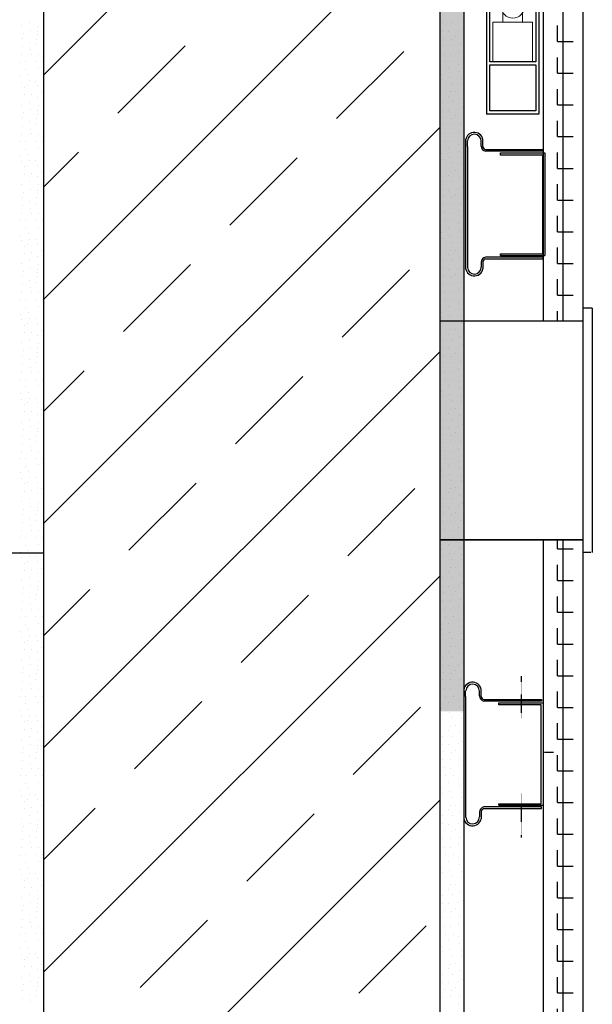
# Model space of a CAD drawing. Header units: millimetres. Extents: x -4577 to 1032787, y -66234 to 201209.
# Tile 117 of 256: x 3107 to 3468, y -8269 to -7648. Entities that reach past the tile are written whole.
import ezdxf

# ---------------------------------------------------------------- set-up
doc = ezdxf.new("R2010")
doc.units = ezdxf.units.MM
doc.linetypes.add('510_5_2OG_ELT_1004$0$11-07-22_DS_2OG$0$AUSGEZOGEN', pattern=[0])
doc.linetypes.add('510_5_2OG_ELT_1004$0$11-07-22_DS_2OG$0$MITTE2_S7', pattern=[0.225, 0.125, -0.05, 0, -0.05])
doc.layers.add('510_5_2OG_ELT_1004$0$11-07-22_DS_2OG$0$Nichttragende_Bauteile', color=8, linetype='510_5_2OG_ELT_1004$0$11-07-22_DS_2OG$0$AUSGEZOGEN')
doc.layers.add('510_5_2OG_ELT_1004$0$11-07-22_DS_2OG$0$Tragende_Bauteile', color=8, linetype='510_5_2OG_ELT_1004$0$11-07-22_DS_2OG$0$AUSGEZOGEN')
pattern_1 = [(0, (1905.797, -66881.692), (20, 20), [10, -10]), (90, (1905.797, -66881.692), (20, 20), [10, -10])]

# ---------------------------------------------------------------- blocks, each defined once
blk = doc.blocks.new('510_5_2OG_ELT_1004$0$11-07-22_DS_2OG$0$MUSTER_0')
at = {"layer": '510_5_2OG_ELT_1004$0$11-07-22_DS_2OG$0$Nichttragende_Bauteile', "color": 7, "linetype": '510_5_2OG_ELT_1004$0$11-07-22_DS_2OG$0$AUSGEZOGEN', "lineweight": 18}
for p, q in [((1.2119, 59.23995), (1.2119, 59.23995)), ((1.21725, 59.2418), (1.21725, 59.2418)), ((1.223, 59.2396), (1.223, 59.2396)), ((1.47735, 59.24175), (1.47735, 59.24175)), ((1.48385, 59.24195), (1.48385, 59.24195)), ((1.21325, 59.2351), (1.21325, 59.2351)), ((1.2179, 59.237), (1.2179, 59.237)), ((1.2225, 59.2363), (1.2225, 59.2363)), ((1.2225, 59.2342), (1.2225, 59.2342)), ((1.47775, 59.2366), (1.47775, 59.2366)), ((1.4814, 59.2364), (1.4814, 59.2364)), ((1.4874, 59.23715), (1.4874, 59.23715)), ((1.48995, 59.2384), (1.48995, 59.2384)), ((1.2131, 59.23185), (1.2131, 59.23185)), ((1.21695, 59.22935), (1.21695, 59.22935)), ((1.2213, 59.2279), (1.2213, 59.2279)), ((1.22155, 59.23155), (1.22155, 59.23155)), ((1.4773, 59.2274), (1.4773, 59.2274)), ((1.4784, 59.23225), (1.4784, 59.23225)), ((1.4827, 59.22755), (1.4827, 59.22755)), ((1.48315, 59.23155), (1.48315, 59.23155)), ((1.48585, 59.2332), (1.48585, 59.2332)), ((1.4889, 59.22795), (1.4889, 59.22795)), ((1.21205, 59.22155), (1.21205, 59.22155)), ((1.21255, 59.22665), (1.21255, 59.22665)), ((1.21785, 59.2247), (1.21785, 59.2247)), ((1.21835, 59.22185), (1.21835, 59.22185)), ((1.22295, 59.2217), (1.22295, 59.2217)), ((1.4787, 59.22205), (1.4787, 59.22205)), ((1.4826, 59.22175), (1.4826, 59.22175)), ((1.48755, 59.2236), (1.48755, 59.2236)), ((1.2114, 59.217), (1.2114, 59.217)), ((1.21465, 59.2172), (1.21465, 59.2172)), ((1.22115, 59.2172), (1.22115, 59.2172)), ((1.2255, 59.2172), (1.2255, 59.2172)), ((1.4794, 59.21715), (1.4794, 59.21715)), ((1.48435, 59.21715), (1.48435, 59.21715)), ((1.48785, 59.21535), (1.48785, 59.21535)), ((1.491, 59.2178), (1.491, 59.2178)), ((1.21465, 59.21225), (1.21465, 59.21225)), ((1.2168, 59.20895), (1.2168, 59.20895)), ((1.22275, 59.213), (1.22275, 59.213)), ((1.47685, 59.2094), (1.47685, 59.2094)), ((1.48115, 59.21295), (1.48115, 59.21295)), ((1.48845, 59.21095), (1.48845, 59.21095)), ((1.2116, 59.20795), (1.2116, 59.20795)), ((1.2123, 59.20445), (1.2123, 59.20445)), ((1.2171, 59.2052), (1.2171, 59.2052)), ((1.221, 59.20505), (1.221, 59.20505)), ((1.4776, 59.2059), (1.4776, 59.2059)), ((1.48225, 59.20715), (1.48225, 59.20715)), ((1.4834, 59.20345), (1.4834, 59.20345)), ((1.48965, 59.2031), (1.48965, 59.2031)), ((1.4897, 59.2066), (1.4897, 59.2066)), ((1.2138, 59.19645), (1.2138, 59.19645)), ((1.21405, 59.20105), (1.21405, 59.20105)), ((1.21615, 59.20215), (1.21615, 59.20215)), ((1.2184, 59.1968), (1.2184, 59.1968)), ((1.2222, 59.20215), (1.2222, 59.20215)), ((1.22455, 59.19795), (1.22455, 59.19795)), ((1.48285, 59.19825), (1.48285, 59.19825)), ((1.4858, 59.1985), (1.4858, 59.1985)), ((1.2119, 59.18995), (1.2119, 59.18995)), ((1.21725, 59.1918), (1.21725, 59.1918)), ((1.2223, 59.1947), (1.2223, 59.1947)), ((1.47735, 59.19175), (1.47735, 59.19175)), ((1.48145, 59.19545), (1.48145, 59.19545)), ((1.48385, 59.19195), (1.48385, 59.19195)), ((1.48825, 59.194), (1.48825, 59.194)), ((1.21325, 59.1851), (1.21325, 59.1851)), ((1.2179, 59.187), (1.2179, 59.187)), ((1.2225, 59.1863), (1.2225, 59.1863)), ((1.2225, 59.1842), (1.2225, 59.1842)), ((1.223, 59.1896), (1.223, 59.1896)), ((1.47775, 59.1866), (1.47775, 59.1866)), ((1.4814, 59.1864), (1.4814, 59.1864)), ((1.4874, 59.18715), (1.4874, 59.18715)), ((1.48995, 59.1884), (1.48995, 59.1884)), ((1.2131, 59.18185), (1.2131, 59.18185)), ((1.21695, 59.17935), (1.21695, 59.17935)), ((1.2213, 59.1779), (1.2213, 59.1779)), ((1.22155, 59.18155), (1.22155, 59.18155)), ((1.4773, 59.1774), (1.4773, 59.1774)), ((1.4784, 59.18225), (1.4784, 59.18225)), ((1.4827, 59.17755), (1.4827, 59.17755)), ((1.48315, 59.18155), (1.48315, 59.18155)), ((1.48585, 59.1832), (1.48585, 59.1832)), ((1.4889, 59.17795), (1.4889, 59.17795)), ((1.21205, 59.17155), (1.21205, 59.17155)), ((1.21255, 59.17665), (1.21255, 59.17665)), ((1.21785, 59.1747), (1.21785, 59.1747)), ((1.21835, 59.17185), (1.21835, 59.17185)), ((1.22295, 59.1717), (1.22295, 59.1717)), ((1.4787, 59.17205), (1.4787, 59.17205)), ((1.4826, 59.17175), (1.4826, 59.17175)), ((1.48755, 59.1736), (1.48755, 59.1736)), ((1.2114, 59.167), (1.2114, 59.167)), ((1.21465, 59.1672), (1.21465, 59.1672)), ((1.22115, 59.1672), (1.22115, 59.1672)), ((1.2255, 59.1672), (1.2255, 59.1672)), ((1.4794, 59.16715), (1.4794, 59.16715)), ((1.48435, 59.16715), (1.48435, 59.16715)), ((1.48785, 59.16535), (1.48785, 59.16535)), ((1.491, 59.1678), (1.491, 59.1678)), ((1.21465, 59.16225), (1.21465, 59.16225)), ((1.2168, 59.15895), (1.2168, 59.15895)), ((1.22275, 59.163), (1.22275, 59.163)), ((1.47685, 59.1594), (1.47685, 59.1594)), ((1.48115, 59.16295), (1.48115, 59.16295)), ((1.48845, 59.16095), (1.48845, 59.16095)), ((1.2116, 59.15795), (1.2116, 59.15795)), ((1.2123, 59.15445), (1.2123, 59.15445)), ((1.2171, 59.1552), (1.2171, 59.1552)), ((1.221, 59.15505), (1.221, 59.15505)), ((1.4776, 59.1559), (1.4776, 59.1559)), ((1.48225, 59.15715), (1.48225, 59.15715)), ((1.4834, 59.15345), (1.4834, 59.15345)), ((1.48965, 59.1531), (1.48965, 59.1531)), ((1.4897, 59.1566), (1.4897, 59.1566)), ((1.2138, 59.14645), (1.2138, 59.14645)), ((1.21405, 59.15105), (1.21405, 59.15105)), ((1.21615, 59.15215), (1.21615, 59.15215)), ((1.2184, 59.1468), (1.2184, 59.1468)), ((1.2222, 59.15215), (1.2222, 59.15215)), ((1.22455, 59.14795), (1.22455, 59.14795)), ((1.48285, 59.14825), (1.48285, 59.14825)), ((1.4858, 59.1485), (1.4858, 59.1485)), ((1.21725, 59.1418), (1.21725, 59.1418)), ((1.2223, 59.1447), (1.2223, 59.1447)), ((1.47735, 59.14175), (1.47735, 59.14175)), ((1.48145, 59.14545), (1.48145, 59.14545)), ((1.48385, 59.14195), (1.48385, 59.14195)), ((1.48825, 59.144), (1.48825, 59.144)), ((1.2119, 59.13995), (1.2119, 59.13995)), ((1.21325, 59.1351), (1.21325, 59.1351)), ((1.2179, 59.137), (1.2179, 59.137)), ((1.2225, 59.1363), (1.2225, 59.1363)), ((1.2225, 59.1342), (1.2225, 59.1342)), ((1.223, 59.1396), (1.223, 59.1396)), ((1.47775, 59.1366), (1.47775, 59.1366)), ((1.4814, 59.1364), (1.4814, 59.1364)), ((1.4874, 59.13715), (1.4874, 59.13715)), ((1.48995, 59.1384), (1.48995, 59.1384)), ((1.2131, 59.13185), (1.2131, 59.13185)), ((1.21695, 59.12935), (1.21695, 59.12935)), ((1.2213, 59.1279), (1.2213, 59.1279)), ((1.22155, 59.13155), (1.22155, 59.13155)), ((1.4784, 59.13225), (1.4784, 59.13225)), ((1.48315, 59.13155), (1.48315, 59.13155)), ((1.48585, 59.1332), (1.48585, 59.1332)), ((1.4889, 59.12795), (1.4889, 59.12795)), ((1.21205, 59.12155), (1.21205, 59.12155)), ((1.21255, 59.12665), (1.21255, 59.12665)), ((1.21785, 59.1247), (1.21785, 59.1247)), ((1.21835, 59.12185), (1.21835, 59.12185)), ((1.22295, 59.1217), (1.22295, 59.1217)), ((1.4773, 59.1274), (1.4773, 59.1274)), ((1.4787, 59.12205), (1.4787, 59.12205)), ((1.4826, 59.12175), (1.4826, 59.12175)), ((1.4827, 59.12755), (1.4827, 59.12755)), ((1.48755, 59.1236), (1.48755, 59.1236)), ((1.2114, 59.117), (1.2114, 59.117)), ((1.21465, 59.1172), (1.21465, 59.1172)), ((1.22115, 59.1172), (1.22115, 59.1172)), ((1.2255, 59.1172), (1.2255, 59.1172)), ((1.4794, 59.11715), (1.4794, 59.11715)), ((1.48435, 59.11715), (1.48435, 59.11715)), ((1.48785, 59.11535), (1.48785, 59.11535)), ((1.491, 59.1178), (1.491, 59.1178)), ((1.21465, 59.11225), (1.21465, 59.11225)), ((1.22275, 59.113), (1.22275, 59.113)), ((1.47685, 59.1094), (1.47685, 59.1094)), ((1.48115, 59.11295), (1.48115, 59.11295)), ((1.48845, 59.11095), (1.48845, 59.11095)), ((1.2116, 59.10795), (1.2116, 59.10795)), ((1.2123, 59.10445), (1.2123, 59.10445)), ((1.2168, 59.10895), (1.2168, 59.10895)), ((1.2171, 59.1052), (1.2171, 59.1052)), ((1.221, 59.10505), (1.221, 59.10505)), ((1.4776, 59.1059), (1.4776, 59.1059)), ((1.48225, 59.10715), (1.48225, 59.10715)), ((1.4834, 59.10345), (1.4834, 59.10345)), ((1.48965, 59.1031), (1.48965, 59.1031)), ((1.4897, 59.1066), (1.4897, 59.1066)), ((1.21405, 59.10105), (1.21405, 59.10105)), ((1.21615, 59.10215), (1.21615, 59.10215)), ((1.2184, 59.0968), (1.2184, 59.0968)), ((1.2222, 59.10215), (1.2222, 59.10215)), ((1.22455, 59.09795), (1.22455, 59.09795)), ((1.48285, 59.09825), (1.48285, 59.09825)), ((1.4858, 59.0985), (1.4858, 59.0985)), ((1.2138, 59.09645), (1.2138, 59.09645)), ((1.21725, 59.0918), (1.21725, 59.0918)), ((1.2223, 59.0947), (1.2223, 59.0947)), ((1.47735, 59.09175), (1.47735, 59.09175)), ((1.48145, 59.09545), (1.48145, 59.09545)), ((1.48385, 59.09195), (1.48385, 59.09195)), ((1.48825, 59.094), (1.48825, 59.094)), ((1.2119, 59.08995), (1.2119, 59.08995)), ((1.21325, 59.0851), (1.21325, 59.0851)), ((1.2179, 59.087), (1.2179, 59.087)), ((1.2225, 59.0863), (1.2225, 59.0863)), ((1.2225, 59.0842), (1.2225, 59.0842)), ((1.223, 59.0896), (1.223, 59.0896)), ((1.47775, 59.0866), (1.47775, 59.0866)), ((1.4814, 59.0864), (1.4814, 59.0864)), ((1.4874, 59.08715), (1.4874, 59.08715)), ((1.48995, 59.0884), (1.48995, 59.0884)), ((1.2131, 59.08185), (1.2131, 59.08185)), ((1.21695, 59.07935), (1.21695, 59.07935)), ((1.22155, 59.08155), (1.22155, 59.08155)), ((1.4784, 59.08225), (1.4784, 59.08225)), ((1.48315, 59.08155), (1.48315, 59.08155)), ((1.48585, 59.0832), (1.48585, 59.0832)), ((1.21255, 59.07665), (1.21255, 59.07665)), ((1.21785, 59.0747), (1.21785, 59.0747)), ((1.21835, 59.07185), (1.21835, 59.07185)), ((1.2213, 59.0779), (1.2213, 59.0779)), ((1.4773, 59.0774), (1.4773, 59.0774)), ((1.4787, 59.07205), (1.4787, 59.07205)), ((1.4827, 59.07755), (1.4827, 59.07755)), ((1.48755, 59.0736), (1.48755, 59.0736)), ((1.4889, 59.07795), (1.4889, 59.07795)), ((1.2114, 59.067), (1.2114, 59.067)), ((1.21205, 59.07155), (1.21205, 59.07155)), ((1.21465, 59.0672), (1.21465, 59.0672)), ((1.22115, 59.0672), (1.22115, 59.0672)), ((1.22295, 59.0717), (1.22295, 59.0717)), ((1.2255, 59.0672), (1.2255, 59.0672)), ((1.4794, 59.06715), (1.4794, 59.06715)), ((1.4826, 59.07175), (1.4826, 59.07175)), ((1.48435, 59.06715), (1.48435, 59.06715)), ((1.491, 59.0678), (1.491, 59.0678)), ((1.21465, 59.06225), (1.21465, 59.06225)), ((1.22275, 59.063), (1.22275, 59.063)), ((1.47685, 59.0594), (1.47685, 59.0594)), ((1.48115, 59.06295), (1.48115, 59.06295)), ((1.48785, 59.06535), (1.48785, 59.06535)), ((1.48845, 59.06095), (1.48845, 59.06095)), ((1.2116, 59.05795), (1.2116, 59.05795)), ((1.2123, 59.05445), (1.2123, 59.05445)), ((1.2168, 59.05895), (1.2168, 59.05895)), ((1.2171, 59.0552), (1.2171, 59.0552)), ((1.221, 59.05505), (1.221, 59.05505)), ((1.4776, 59.0559), (1.4776, 59.0559)), ((1.48225, 59.05715), (1.48225, 59.05715)), ((1.4834, 59.05345), (1.4834, 59.05345)), ((1.4897, 59.0566), (1.4897, 59.0566)), ((1.21405, 59.05105), (1.21405, 59.05105)), ((1.21615, 59.05215), (1.21615, 59.05215)), ((1.2222, 59.05215), (1.2222, 59.05215)), ((1.22455, 59.04795), (1.22455, 59.04795)), ((1.48285, 59.04825), (1.48285, 59.04825)), ((1.4858, 59.0485), (1.4858, 59.0485)), ((1.48965, 59.0531), (1.48965, 59.0531)), ((1.2138, 59.04645), (1.2138, 59.04645)), ((1.21725, 59.0418), (1.21725, 59.0418)), ((1.2184, 59.0468), (1.2184, 59.0468)), ((1.2223, 59.0447), (1.2223, 59.0447)), ((1.47735, 59.04175), (1.47735, 59.04175)), ((1.48145, 59.04545), (1.48145, 59.04545)), ((1.48385, 59.04195), (1.48385, 59.04195)), ((1.48825, 59.044), (1.48825, 59.044)), ((1.2119, 59.03995), (1.2119, 59.03995)), ((1.21325, 59.0351), (1.21325, 59.0351)), ((1.2179, 59.037), (1.2179, 59.037)), ((1.2225, 59.0363), (1.2225, 59.0363)), ((1.223, 59.0396), (1.223, 59.0396)), ((1.47775, 59.0366), (1.47775, 59.0366)), ((1.4814, 59.0364), (1.4814, 59.0364)), ((1.4874, 59.03715), (1.4874, 59.03715)), ((1.48995, 59.0384), (1.48995, 59.0384)), ((1.2131, 59.03185), (1.2131, 59.03185)), ((1.21695, 59.02935), (1.21695, 59.02935)), ((1.22155, 59.03155), (1.22155, 59.03155)), ((1.2225, 59.0342), (1.2225, 59.0342)), ((1.4784, 59.03225), (1.4784, 59.03225)), ((1.48315, 59.03155), (1.48315, 59.03155)), ((1.48585, 59.0332), (1.48585, 59.0332)), ((1.21255, 59.02665), (1.21255, 59.02665)), ((1.21785, 59.0247), (1.21785, 59.0247)), ((1.2213, 59.0279), (1.2213, 59.0279)), ((1.4773, 59.0274), (1.4773, 59.0274)), ((1.4827, 59.02755), (1.4827, 59.02755)), ((1.48755, 59.0236), (1.48755, 59.0236)), ((1.4889, 59.02795), (1.4889, 59.02795)), ((1.2114, 59.017), (1.2114, 59.017)), ((1.21205, 59.02155), (1.21205, 59.02155)), ((1.21465, 59.0172), (1.21465, 59.0172)), ((1.21835, 59.02185), (1.21835, 59.02185)), ((1.22115, 59.0172), (1.22115, 59.0172)), ((1.22295, 59.0217), (1.22295, 59.0217)), ((1.2255, 59.0172), (1.2255, 59.0172)), ((1.4787, 59.02205), (1.4787, 59.02205)), ((1.4794, 59.01715), (1.4794, 59.01715)), ((1.4826, 59.02175), (1.4826, 59.02175)), ((1.48435, 59.01715), (1.48435, 59.01715)), ((1.491, 59.0178), (1.491, 59.0178)), ((1.21465, 59.01225), (1.21465, 59.01225)), ((1.22275, 59.013), (1.22275, 59.013)), ((1.48115, 59.01295), (1.48115, 59.01295)), ((1.48785, 59.01535), (1.48785, 59.01535)), ((1.48845, 59.01095), (1.48845, 59.01095)), ((1.2116, 59.00795), (1.2116, 59.00795)), ((1.2123, 59.00445), (1.2123, 59.00445)), ((1.2168, 59.00895), (1.2168, 59.00895)), ((1.2171, 59.0052), (1.2171, 59.0052)), ((1.221, 59.00505), (1.221, 59.00505)), ((1.47685, 59.0094), (1.47685, 59.0094)), ((1.4776, 59.0059), (1.4776, 59.0059)), ((1.48225, 59.00715), (1.48225, 59.00715)), ((1.4897, 59.0066), (1.4897, 59.0066)), ((1.21405, 59.00105), (1.21405, 59.00105)), ((1.21615, 59.00215), (1.21615, 59.00215)), ((1.2222, 59.00215), (1.2222, 59.00215)), ((1.22455, 58.99795), (1.22455, 58.99795)), ((1.48285, 58.99825), (1.48285, 58.99825)), ((1.4834, 59.00345), (1.4834, 59.00345)), ((1.4858, 58.9985), (1.4858, 58.9985)), ((1.48965, 59.0031), (1.48965, 59.0031)), ((1.2138, 58.99645), (1.2138, 58.99645)), ((1.21725, 58.9918), (1.21725, 58.9918)), ((1.2184, 58.9968), (1.2184, 58.9968)), ((1.2223, 58.9947), (1.2223, 58.9947)), ((1.47735, 58.99175), (1.47735, 58.99175)), ((1.48145, 58.99545), (1.48145, 58.99545)), ((1.48385, 58.99195), (1.48385, 58.99195)), ((1.48825, 58.994), (1.48825, 58.994)), ((1.2119, 58.98995), (1.2119, 58.98995)), ((1.21325, 58.9851), (1.21325, 58.9851)), ((1.2179, 58.987), (1.2179, 58.987)), ((1.2225, 58.9863), (1.2225, 58.9863)), ((1.223, 58.9896), (1.223, 58.9896)), ((1.47775, 58.9866), (1.47775, 58.9866)), ((1.4814, 58.9864), (1.4814, 58.9864)), ((1.4874, 58.98715), (1.4874, 58.98715)), ((1.48995, 58.9884), (1.48995, 58.9884)), ((1.2131, 58.98185), (1.2131, 58.98185)), ((1.21695, 58.97935), (1.21695, 58.97935)), ((1.22155, 58.98155), (1.22155, 58.98155)), ((1.2225, 58.9842), (1.2225, 58.9842)), ((1.4784, 58.98225), (1.4784, 58.98225)), ((1.48315, 58.98155), (1.48315, 58.98155)), ((1.48585, 58.9832), (1.48585, 58.9832)), ((1.21255, 58.97665), (1.21255, 58.97665)), ((1.21785, 58.9747), (1.21785, 58.9747)), ((1.2213, 58.9779), (1.2213, 58.9779)), ((1.4773, 58.9774), (1.4773, 58.9774)), ((1.4827, 58.97755), (1.4827, 58.97755)), ((1.48755, 58.9736), (1.48755, 58.9736)), ((1.4889, 58.97795), (1.4889, 58.97795)), ((1.2114, 58.967), (1.2114, 58.967)), ((1.21205, 58.97155), (1.21205, 58.97155)), ((1.21465, 58.9672), (1.21465, 58.9672)), ((1.21835, 58.97185), (1.21835, 58.97185)), ((1.22115, 58.9672), (1.22115, 58.9672)), ((1.22295, 58.9717), (1.22295, 58.9717)), ((1.2255, 58.9672), (1.2255, 58.9672)), ((1.4787, 58.97205), (1.4787, 58.97205)), ((1.4794, 58.96715), (1.4794, 58.96715)), ((1.4826, 58.97175), (1.4826, 58.97175)), ((1.48435, 58.96715), (1.48435, 58.96715)), ((1.491, 58.9678), (1.491, 58.9678)), ((1.21465, 58.96225), (1.21465, 58.96225)), ((1.22275, 58.963), (1.22275, 58.963)), ((1.48115, 58.96295), (1.48115, 58.96295)), ((1.48785, 58.96535), (1.48785, 58.96535)), ((1.48845, 58.96095), (1.48845, 58.96095)), ((1.2116, 58.95795), (1.2116, 58.95795)), ((1.2123, 58.95445), (1.2123, 58.95445)), ((1.2168, 58.95895), (1.2168, 58.95895)), ((1.2171, 58.9552), (1.2171, 58.9552)), ((1.221, 58.95505), (1.221, 58.95505)), ((1.47685, 58.9594), (1.47685, 58.9594)), ((1.4776, 58.9559), (1.4776, 58.9559)), ((1.48225, 58.95715), (1.48225, 58.95715)), ((1.4897, 58.9566), (1.4897, 58.9566)), ((1.21405, 58.95105), (1.21405, 58.95105)), ((1.21615, 58.95215), (1.21615, 58.95215)), ((1.2222, 58.95215), (1.2222, 58.95215)), ((1.22455, 58.94795), (1.22455, 58.94795)), ((1.48285, 58.94825), (1.48285, 58.94825)), ((1.4834, 58.95345), (1.4834, 58.95345)), ((1.4858, 58.9485), (1.4858, 58.9485)), ((1.48965, 58.9531), (1.48965, 58.9531)), ((1.2138, 58.94645), (1.2138, 58.94645)), ((1.21725, 58.9418), (1.21725, 58.9418)), ((1.2184, 58.9468), (1.2184, 58.9468)), ((1.2223, 58.9447), (1.2223, 58.9447)), ((1.47735, 58.94175), (1.47735, 58.94175)), ((1.48145, 58.94545), (1.48145, 58.94545)), ((1.48385, 58.94195), (1.48385, 58.94195)), ((1.48825, 58.944), (1.48825, 58.944)), ((1.2119, 58.93995), (1.2119, 58.93995)), ((1.2179, 58.937), (1.2179, 58.937)), ((1.2225, 58.9363), (1.2225, 58.9363)), ((1.223, 58.9396), (1.223, 58.9396)), ((1.47775, 58.9366), (1.47775, 58.9366)), ((1.4814, 58.9364), (1.4814, 58.9364)), ((1.4874, 58.93715), (1.4874, 58.93715)), ((1.48995, 58.9384), (1.48995, 58.9384)), ((1.2131, 58.93185), (1.2131, 58.93185)), ((1.21325, 58.9351), (1.21325, 58.9351)), ((1.21695, 58.92935), (1.21695, 58.92935)), ((1.22155, 58.93155), (1.22155, 58.93155)), ((1.2225, 58.9342), (1.2225, 58.9342)), ((1.4784, 58.93225), (1.4784, 58.93225)), ((1.48315, 58.93155), (1.48315, 58.93155)), ((1.48585, 58.9332), (1.48585, 58.9332)), ((1.21255, 58.92665), (1.21255, 58.92665)), ((1.21785, 58.9247), (1.21785, 58.9247)), ((1.2213, 58.9279), (1.2213, 58.9279)), ((1.4773, 58.9274), (1.4773, 58.9274)), ((1.4827, 58.92755), (1.4827, 58.92755)), ((1.48755, 58.9236), (1.48755, 58.9236)), ((1.4889, 58.92795), (1.4889, 58.92795)), ((1.2114, 58.917), (1.2114, 58.917)), ((1.21205, 58.92155), (1.21205, 58.92155)), ((1.21465, 58.9172), (1.21465, 58.9172)), ((1.21835, 58.92185), (1.21835, 58.92185)), ((1.22115, 58.9172), (1.22115, 58.9172)), ((1.22295, 58.9217), (1.22295, 58.9217)), ((1.2255, 58.9172), (1.2255, 58.9172)), ((1.4787, 58.92205), (1.4787, 58.92205)), ((1.4794, 58.91715), (1.4794, 58.91715)), ((1.4826, 58.92175), (1.4826, 58.92175)), ((1.48435, 58.91715), (1.48435, 58.91715)), ((1.491, 58.9178), (1.491, 58.9178)), ((1.21465, 58.91225), (1.21465, 58.91225)), ((1.22275, 58.913), (1.22275, 58.913)), ((1.48115, 58.91295), (1.48115, 58.91295)), ((1.48785, 58.91535), (1.48785, 58.91535)), ((1.48845, 58.91095), (1.48845, 58.91095)), ((1.2116, 58.90795), (1.2116, 58.90795)), ((1.2123, 58.90445), (1.2123, 58.90445)), ((1.2168, 58.90895), (1.2168, 58.90895)), ((1.2171, 58.9052), (1.2171, 58.9052)), ((1.221, 58.90505), (1.221, 58.90505)), ((1.47685, 58.9094), (1.47685, 58.9094)), ((1.4776, 58.9059), (1.4776, 58.9059)), ((1.48225, 58.90715), (1.48225, 58.90715)), ((1.4897, 58.9066), (1.4897, 58.9066)), ((1.21405, 58.90105), (1.21405, 58.90105)), ((1.21615, 58.90215), (1.21615, 58.90215)), ((1.2222, 58.90215), (1.2222, 58.90215)), ((1.22455, 58.89795), (1.22455, 58.89795)), ((1.48285, 58.89825), (1.48285, 58.89825)), ((1.4834, 58.90345), (1.4834, 58.90345)), ((1.4858, 58.8985), (1.4858, 58.8985)), ((1.48965, 58.9031), (1.48965, 58.9031)), ((1.2138, 58.89645), (1.2138, 58.89645)), ((1.21725, 58.8918), (1.21725, 58.8918)), ((1.2184, 58.8968), (1.2184, 58.8968)), ((1.2223, 58.8947), (1.2223, 58.8947)), ((1.47735, 58.89175), (1.47735, 58.89175)), ((1.48145, 58.89545), (1.48145, 58.89545)), ((1.48385, 58.89195), (1.48385, 58.89195)), ((1.48825, 58.894), (1.48825, 58.894)), ((1.2119, 58.88995), (1.2119, 58.88995)), ((1.2179, 58.887), (1.2179, 58.887)), ((1.2225, 58.8863), (1.2225, 58.8863)), ((1.223, 58.8896), (1.223, 58.8896)), ((1.47775, 58.8866), (1.47775, 58.8866)), ((1.4814, 58.8864), (1.4814, 58.8864)), ((1.4874, 58.88715), (1.4874, 58.88715)), ((1.48995, 58.8884), (1.48995, 58.8884)), ((1.2131, 58.88185), (1.2131, 58.88185)), ((1.21325, 58.8851), (1.21325, 58.8851)), ((1.21695, 58.87935), (1.21695, 58.87935)), ((1.22155, 58.88155), (1.22155, 58.88155)), ((1.2225, 58.8842), (1.2225, 58.8842)), ((1.4784, 58.88225), (1.4784, 58.88225)), ((1.48315, 58.88155), (1.48315, 58.88155)), ((1.48585, 58.8832), (1.48585, 58.8832)), ((1.21255, 58.87665), (1.21255, 58.87665)), ((1.21785, 58.8747), (1.21785, 58.8747)), ((1.2213, 58.8779), (1.2213, 58.8779)), ((1.4773, 58.8774), (1.4773, 58.8774)), ((1.4827, 58.87755), (1.4827, 58.87755)), ((1.48755, 58.8736), (1.48755, 58.8736)), ((1.4889, 58.87795), (1.4889, 58.87795)), ((1.2114, 58.867), (1.2114, 58.867)), ((1.21205, 58.87155), (1.21205, 58.87155)), ((1.21465, 58.8672), (1.21465, 58.8672)), ((1.21835, 58.87185), (1.21835, 58.87185)), ((1.22115, 58.8672), (1.22115, 58.8672)), ((1.22295, 58.8717), (1.22295, 58.8717)), ((1.2255, 58.8672), (1.2255, 58.8672)), ((1.4787, 58.87205), (1.4787, 58.87205)), ((1.4794, 58.86715), (1.4794, 58.86715)), ((1.4826, 58.87175), (1.4826, 58.87175)), ((1.48435, 58.86715), (1.48435, 58.86715)), ((1.491, 58.8678), (1.491, 58.8678)), ((1.21465, 58.86225), (1.21465, 58.86225)), ((1.22275, 58.863), (1.22275, 58.863)), ((1.48115, 58.86295), (1.48115, 58.86295)), ((1.48785, 58.86535), (1.48785, 58.86535)), ((1.48845, 58.86095), (1.48845, 58.86095)), ((1.2116, 58.85795), (1.2116, 58.85795)), ((1.2123, 58.85445), (1.2123, 58.85445)), ((1.2168, 58.85895), (1.2168, 58.85895)), ((1.2171, 58.8552), (1.2171, 58.8552)), ((1.221, 58.85505), (1.221, 58.85505)), ((1.47685, 58.8594), (1.47685, 58.8594)), ((1.4776, 58.8559), (1.4776, 58.8559)), ((1.48225, 58.85715), (1.48225, 58.85715)), ((1.4897, 58.8566), (1.4897, 58.8566)), ((1.21405, 58.85105), (1.21405, 58.85105)), ((1.21615, 58.85215), (1.21615, 58.85215)), ((1.2222, 58.85215), (1.2222, 58.85215)), ((1.48285, 58.84825), (1.48285, 58.84825)), ((1.4834, 58.85345), (1.4834, 58.85345)), ((1.4858, 58.8485), (1.4858, 58.8485)), ((1.48965, 58.8531), (1.48965, 58.8531)), ((1.2138, 58.84645), (1.2138, 58.84645)), ((1.2184, 58.8468), (1.2184, 58.8468)), ((1.2223, 58.8447), (1.2223, 58.8447)), ((1.22455, 58.84795), (1.22455, 58.84795)), ((1.48145, 58.84545), (1.48145, 58.84545)), ((1.48825, 58.844), (1.48825, 58.844)), ((1.2119, 58.83995), (1.2119, 58.83995)), ((1.21725, 58.8418), (1.21725, 58.8418)), ((1.2179, 58.837), (1.2179, 58.837)), ((1.2225, 58.8363), (1.2225, 58.8363)), ((1.223, 58.8396), (1.223, 58.8396)), ((1.47735, 58.84175), (1.47735, 58.84175)), ((1.47775, 58.8366), (1.47775, 58.8366)), ((1.4814, 58.8364), (1.4814, 58.8364)), ((1.48385, 58.84195), (1.48385, 58.84195)), ((1.4874, 58.83715), (1.4874, 58.83715)), ((1.48995, 58.8384), (1.48995, 58.8384)), ((1.2131, 58.83185), (1.2131, 58.83185)), ((1.21325, 58.8351), (1.21325, 58.8351)), ((1.22155, 58.83155), (1.22155, 58.83155)), ((1.2225, 58.8342), (1.2225, 58.8342)), ((1.4784, 58.83225), (1.4784, 58.83225)), ((1.48315, 58.83155), (1.48315, 58.83155)), ((1.48585, 58.8332), (1.48585, 58.8332)), ((1.21255, 58.82665), (1.21255, 58.82665)), ((1.21695, 58.82935), (1.21695, 58.82935)), ((1.21785, 58.8247), (1.21785, 58.8247)), ((1.2213, 58.8279), (1.2213, 58.8279)), ((1.4773, 58.8274), (1.4773, 58.8274)), ((1.4827, 58.82755), (1.4827, 58.82755)), ((1.48755, 58.8236), (1.48755, 58.8236)), ((1.4889, 58.82795), (1.4889, 58.82795)), ((1.21205, 58.82155), (1.21205, 58.82155)), ((1.21465, 58.8172), (1.21465, 58.8172)), ((1.21835, 58.82185), (1.21835, 58.82185)), ((1.22115, 58.8172), (1.22115, 58.8172)), ((1.22295, 58.8217), (1.22295, 58.8217)), ((1.2255, 58.8172), (1.2255, 58.8172)), ((1.4787, 58.82205), (1.4787, 58.82205)), ((1.4826, 58.82175), (1.4826, 58.82175)), ((1.491, 58.8178), (1.491, 58.8178)), ((1.2114, 58.817), (1.2114, 58.817)), ((1.21465, 58.81225), (1.21465, 58.81225)), ((1.22275, 58.813), (1.22275, 58.813)), ((1.4794, 58.81715), (1.4794, 58.81715)), ((1.48115, 58.81295), (1.48115, 58.81295)), ((1.48435, 58.81715), (1.48435, 58.81715)), ((1.48785, 58.81535), (1.48785, 58.81535)), ((1.2116, 58.80795), (1.2116, 58.80795)), ((1.2168, 58.80895), (1.2168, 58.80895)), ((1.2171, 58.8052), (1.2171, 58.8052)), ((1.221, 58.80505), (1.221, 58.80505)), ((1.47685, 58.8094), (1.47685, 58.8094)), ((1.4776, 58.8059), (1.4776, 58.8059)), ((1.48225, 58.80715), (1.48225, 58.80715)), ((1.48845, 58.81095), (1.48845, 58.81095)), ((1.4897, 58.8066), (1.4897, 58.8066)), ((1.2123, 58.80445), (1.2123, 58.80445)), ((1.21405, 58.80105), (1.21405, 58.80105)), ((1.21615, 58.80215), (1.21615, 58.80215)), ((1.2222, 58.80215), (1.2222, 58.80215)), ((1.4834, 58.80345), (1.4834, 58.80345)), ((1.48965, 58.8031), (1.48965, 58.8031)), ((1.2138, 58.79645), (1.2138, 58.79645)), ((1.2184, 58.7968), (1.2184, 58.7968)), ((1.2223, 58.7947), (1.2223, 58.7947)), ((1.22455, 58.79795), (1.22455, 58.79795)), ((1.48145, 58.79545), (1.48145, 58.79545)), ((1.48285, 58.79825), (1.48285, 58.79825)), ((1.4858, 58.7985), (1.4858, 58.7985)), ((1.48825, 58.794), (1.48825, 58.794)), ((1.2119, 58.78995), (1.2119, 58.78995)), ((1.21725, 58.7918), (1.21725, 58.7918)), ((1.2179, 58.787), (1.2179, 58.787)), ((1.2225, 58.7863), (1.2225, 58.7863)), ((1.223, 58.7896), (1.223, 58.7896)), ((1.47735, 58.79175), (1.47735, 58.79175)), ((1.47775, 58.7866), (1.47775, 58.7866)), ((1.4814, 58.7864), (1.4814, 58.7864)), ((1.48385, 58.79195), (1.48385, 58.79195)), ((1.4874, 58.78715), (1.4874, 58.78715)), ((1.48995, 58.7884), (1.48995, 58.7884)), ((1.2131, 58.78185), (1.2131, 58.78185)), ((1.21325, 58.7851), (1.21325, 58.7851)), ((1.22155, 58.78155), (1.22155, 58.78155)), ((1.2225, 58.7842), (1.2225, 58.7842)), ((1.4784, 58.78225), (1.4784, 58.78225)), ((1.48315, 58.78155), (1.48315, 58.78155)), ((1.48585, 58.7832), (1.48585, 58.7832)), ((1.21255, 58.77665), (1.21255, 58.77665)), ((1.21695, 58.77935), (1.21695, 58.77935)), ((1.21785, 58.7747), (1.21785, 58.7747)), ((1.2213, 58.7779), (1.2213, 58.7779)), ((1.4773, 58.7774), (1.4773, 58.7774)), ((1.4827, 58.77755), (1.4827, 58.77755)), ((1.4889, 58.77795), (1.4889, 58.77795)), ((1.21205, 58.77155), (1.21205, 58.77155)), ((1.21835, 58.77185), (1.21835, 58.77185)), ((1.22295, 58.7717), (1.22295, 58.7717)), ((1.4787, 58.77205), (1.4787, 58.77205)), ((1.4826, 58.77175), (1.4826, 58.77175)), ((1.48755, 58.7736), (1.48755, 58.7736)), ((1.491, 58.7678), (1.491, 58.7678)), ((1.2114, 58.767), (1.2114, 58.767)), ((1.21465, 58.7672), (1.21465, 58.7672)), ((1.21465, 58.76225), (1.21465, 58.76225)), ((1.22115, 58.7672), (1.22115, 58.7672)), ((1.22275, 58.763), (1.22275, 58.763)), ((1.2255, 58.7672), (1.2255, 58.7672)), ((1.4794, 58.76715), (1.4794, 58.76715)), ((1.48115, 58.76295), (1.48115, 58.76295)), ((1.48435, 58.76715), (1.48435, 58.76715)), ((1.48785, 58.76535), (1.48785, 58.76535)), ((1.2116, 58.75795), (1.2116, 58.75795)), ((1.2168, 58.75895), (1.2168, 58.75895)), ((1.2171, 58.7552), (1.2171, 58.7552)), ((1.47685, 58.7594), (1.47685, 58.7594)), ((1.4776, 58.7559), (1.4776, 58.7559)), ((1.48225, 58.75715), (1.48225, 58.75715)), ((1.48845, 58.76095), (1.48845, 58.76095)), ((1.4897, 58.7566), (1.4897, 58.7566)), ((1.2123, 58.75445), (1.2123, 58.75445)), ((1.21405, 58.75105), (1.21405, 58.75105)), ((1.21615, 58.75215), (1.21615, 58.75215)), ((1.221, 58.75505), (1.221, 58.75505)), ((1.2222, 58.75215), (1.2222, 58.75215)), ((1.4834, 58.75345), (1.4834, 58.75345)), ((1.48965, 58.7531), (1.48965, 58.7531)), ((1.2138, 58.74645), (1.2138, 58.74645)), ((1.2184, 58.7468), (1.2184, 58.7468)), ((1.2223, 58.7447), (1.2223, 58.7447)), ((1.22455, 58.74795), (1.22455, 58.74795)), ((1.48145, 58.74545), (1.48145, 58.74545)), ((1.48285, 58.74825), (1.48285, 58.74825)), ((1.4858, 58.7485), (1.4858, 58.7485)), ((1.48825, 58.744), (1.48825, 58.744)), ((1.2119, 58.73995), (1.2119, 58.73995)), ((1.21725, 58.7418), (1.21725, 58.7418)), ((1.2179, 58.737), (1.2179, 58.737)), ((1.223, 58.7396), (1.223, 58.7396)), ((1.47735, 58.74175), (1.47735, 58.74175)), ((1.47775, 58.7366), (1.47775, 58.7366)), ((1.48385, 58.74195), (1.48385, 58.74195)), ((1.4874, 58.73715), (1.4874, 58.73715)), ((1.48995, 58.7384), (1.48995, 58.7384)), ((1.2131, 58.73185), (1.2131, 58.73185)), ((1.21325, 58.7351), (1.21325, 58.7351)), ((1.22155, 58.73155), (1.22155, 58.73155)), ((1.2225, 58.7363), (1.2225, 58.7363)), ((1.2225, 58.7342), (1.2225, 58.7342)), ((1.4784, 58.73225), (1.4784, 58.73225)), ((1.4814, 58.7364), (1.4814, 58.7364)), ((1.48315, 58.73155), (1.48315, 58.73155)), ((1.48585, 58.7332), (1.48585, 58.7332)), ((1.21255, 58.72665), (1.21255, 58.72665)), ((1.21695, 58.72935), (1.21695, 58.72935)), ((1.21785, 58.7247), (1.21785, 58.7247)), ((1.2213, 58.7279), (1.2213, 58.7279)), ((1.4773, 58.7274), (1.4773, 58.7274)), ((1.4827, 58.72755), (1.4827, 58.72755)), ((1.4889, 58.72795), (1.4889, 58.72795)), ((1.21205, 58.72155), (1.21205, 58.72155)), ((1.21835, 58.72185), (1.21835, 58.72185)), ((1.22295, 58.7217), (1.22295, 58.7217)), ((1.4787, 58.72205), (1.4787, 58.72205)), ((1.4826, 58.72175), (1.4826, 58.72175)), ((1.48755, 58.7236), (1.48755, 58.7236)), ((1.2114, 58.717), (1.2114, 58.717)), ((1.21465, 58.7172), (1.21465, 58.7172)), ((1.21465, 58.71225), (1.21465, 58.71225)), ((1.22115, 58.7172), (1.22115, 58.7172)), ((1.22275, 58.713), (1.22275, 58.713)), ((1.2255, 58.7172), (1.2255, 58.7172)), ((1.4794, 58.71715), (1.4794, 58.71715)), ((1.48115, 58.71295), (1.48115, 58.71295)), ((1.48435, 58.71715), (1.48435, 58.71715)), ((1.48785, 58.71535), (1.48785, 58.71535)), ((1.491, 58.7178), (1.491, 58.7178)), ((1.2116, 58.70795), (1.2116, 58.70795)), ((1.2168, 58.70895), (1.2168, 58.70895)), ((1.47685, 58.7094), (1.47685, 58.7094)), ((1.4776, 58.7059), (1.4776, 58.7059)), ((1.48225, 58.70715), (1.48225, 58.70715)), ((1.48845, 58.71095), (1.48845, 58.71095)), ((1.4897, 58.7066), (1.4897, 58.7066)), ((1.2123, 58.70445), (1.2123, 58.70445)), ((1.21405, 58.70105), (1.21405, 58.70105)), ((1.21615, 58.70215), (1.21615, 58.70215)), ((1.2171, 58.7052), (1.2171, 58.7052)), ((1.221, 58.70505), (1.221, 58.70505)), ((1.2222, 58.70215), (1.2222, 58.70215)), ((1.4834, 58.70345), (1.4834, 58.70345)), ((1.48965, 58.7031), (1.48965, 58.7031)), ((1.2138, 58.69645), (1.2138, 58.69645)), ((1.2184, 58.6968), (1.2184, 58.6968)), ((1.2223, 58.6947), (1.2223, 58.6947)), ((1.22455, 58.69795), (1.22455, 58.69795)), ((1.48145, 58.69545), (1.48145, 58.69545)), ((1.48285, 58.69825), (1.48285, 58.69825)), ((1.4858, 58.6985), (1.4858, 58.6985)), ((1.48825, 58.694), (1.48825, 58.694)), ((1.2119, 58.68995), (1.2119, 58.68995)), ((1.21725, 58.6918), (1.21725, 58.6918)), ((1.2179, 58.687), (1.2179, 58.687)), ((1.223, 58.6896), (1.223, 58.6896)), ((1.47735, 58.69175), (1.47735, 58.69175)), ((1.48385, 58.69195), (1.48385, 58.69195)), ((1.4874, 58.68715), (1.4874, 58.68715)), ((1.48995, 58.6884), (1.48995, 58.6884)), ((1.2131, 58.68185), (1.2131, 58.68185)), ((1.21325, 58.6851), (1.21325, 58.6851)), ((1.22155, 58.68155), (1.22155, 58.68155)), ((1.2225, 58.6863), (1.2225, 58.6863)), ((1.2225, 58.6842), (1.2225, 58.6842)), ((1.47775, 58.6866), (1.47775, 58.6866)), ((1.4784, 58.68225), (1.4784, 58.68225)), ((1.4814, 58.6864), (1.4814, 58.6864)), ((1.48315, 58.68155), (1.48315, 58.68155)), ((1.48585, 58.6832), (1.48585, 58.6832)), ((1.21255, 58.67665), (1.21255, 58.67665)), ((1.21695, 58.67935), (1.21695, 58.67935)), ((1.21785, 58.6747), (1.21785, 58.6747)), ((1.2213, 58.6779), (1.2213, 58.6779)), ((1.4773, 58.6774), (1.4773, 58.6774)), ((1.4827, 58.67755), (1.4827, 58.67755)), ((1.4889, 58.67795), (1.4889, 58.67795)), ((1.21205, 58.67155), (1.21205, 58.67155)), ((1.21835, 58.67185), (1.21835, 58.67185)), ((1.22295, 58.6717), (1.22295, 58.6717)), ((1.4787, 58.67205), (1.4787, 58.67205)), ((1.4826, 58.67175), (1.4826, 58.67175)), ((1.48755, 58.6736), (1.48755, 58.6736)), ((1.2114, 58.667), (1.2114, 58.667)), ((1.21465, 58.6672), (1.21465, 58.6672)), ((1.21465, 58.66225), (1.21465, 58.66225)), ((1.22115, 58.6672), (1.22115, 58.6672)), ((1.22275, 58.663), (1.22275, 58.663)), ((1.2255, 58.6672), (1.2255, 58.6672)), ((1.4794, 58.66715), (1.4794, 58.66715)), ((1.48115, 58.66295), (1.48115, 58.66295)), ((1.48435, 58.66715), (1.48435, 58.66715)), ((1.48785, 58.66535), (1.48785, 58.66535)), ((1.491, 58.6678), (1.491, 58.6678)), ((1.2116, 58.65795), (1.2116, 58.65795)), ((1.2168, 58.65895), (1.2168, 58.65895)), ((1.47685, 58.6594), (1.47685, 58.6594)), ((1.4776, 58.6559), (1.4776, 58.6559)), ((1.48225, 58.65715), (1.48225, 58.65715)), ((1.48845, 58.66095), (1.48845, 58.66095)), ((1.4897, 58.6566), (1.4897, 58.6566)), ((1.2123, 58.65445), (1.2123, 58.65445)), ((1.21405, 58.65105), (1.21405, 58.65105)), ((1.21615, 58.65215), (1.21615, 58.65215)), ((1.2171, 58.6552), (1.2171, 58.6552)), ((1.221, 58.65505), (1.221, 58.65505)), ((1.2222, 58.65215), (1.2222, 58.65215)), ((1.4834, 58.65345), (1.4834, 58.65345)), ((1.48965, 58.6531), (1.48965, 58.6531)), ((1.2138, 58.64645), (1.2138, 58.64645)), ((1.2184, 58.6468), (1.2184, 58.6468)), ((1.2223, 58.6447), (1.2223, 58.6447)), ((1.22455, 58.64795), (1.22455, 58.64795)), ((1.48145, 58.64545), (1.48145, 58.64545)), ((1.48285, 58.64825), (1.48285, 58.64825)), ((1.4858, 58.6485), (1.4858, 58.6485)), ((1.48825, 58.644), (1.48825, 58.644)), ((1.2119, 58.63995), (1.2119, 58.63995)), ((1.21725, 58.6418), (1.21725, 58.6418)), ((1.223, 58.6396), (1.223, 58.6396)), ((1.47735, 58.64175), (1.47735, 58.64175)), ((1.48385, 58.64195), (1.48385, 58.64195)), ((1.4874, 58.63715), (1.4874, 58.63715)), ((1.48995, 58.6384), (1.48995, 58.6384)), ((1.2131, 58.63185), (1.2131, 58.63185)), ((1.21325, 58.6351), (1.21325, 58.6351)), ((1.2179, 58.637), (1.2179, 58.637)), ((1.22155, 58.63155), (1.22155, 58.63155)), ((1.2225, 58.6363), (1.2225, 58.6363)), ((1.2225, 58.6342), (1.2225, 58.6342)), ((1.47775, 58.6366), (1.47775, 58.6366)), ((1.4784, 58.63225), (1.4784, 58.63225)), ((1.4814, 58.6364), (1.4814, 58.6364)), ((1.48315, 58.63155), (1.48315, 58.63155)), ((1.48585, 58.6332), (1.48585, 58.6332)), ((1.21255, 58.62665), (1.21255, 58.62665)), ((1.21695, 58.62935), (1.21695, 58.62935)), ((1.21785, 58.6247), (1.21785, 58.6247)), ((1.2213, 58.6279), (1.2213, 58.6279)), ((1.4773, 58.6274), (1.4773, 58.6274)), ((1.4827, 58.62755), (1.4827, 58.62755)), ((1.4889, 58.62795), (1.4889, 58.62795)), ((1.48755, 58.6236), (1.48755, 58.6236))]:
    blk.add_line(p, q, dxfattribs=at)
blk = doc.blocks.new('510_5_2OG_ELT_1004$0$11-07-22_DS_2OG$0$COMPLEXOBJECT_2')
at = {"layer": '510_5_2OG_ELT_1004$0$11-07-22_DS_2OG$0$Nichttragende_Bauteile', "color": 250, "linetype": '510_5_2OG_ELT_1004$0$11-07-22_DS_2OG$0$AUSGEZOGEN', "lineweight": 25}
for p, q in [((1.50538, 59.26431), (1.50538, 59.18431)), ((1.50738, 59.26431), (1.50538, 59.26431)), ((1.50738, 59.21731), (1.50738, 59.26431)), ((1.53838, 59.26431), (1.53638, 59.26431)), ((1.53638, 59.26431), (1.53638, 59.21731)), ((1.53838, 59.26431), (1.53838, 59.18431)), ((1.50738, 59.25931), (1.51038, 59.25931)), ((1.53338, 59.25931), (1.53638, 59.25931)), ((1.53638, 59.21731), (1.50738, 59.21731)), ((1.50738, 59.21531), (1.53638, 59.21531)), ((1.50738, 59.18631), (1.50738, 59.21531)), ((1.53638, 59.21531), (1.53638, 59.18631)), ((1.53838, 59.18431), (1.50538, 59.18431)), ((1.53638, 59.18631), (1.50738, 59.18631))]:
    blk.add_line(p, q, dxfattribs=at)
at = {"layer": '510_5_2OG_ELT_1004$0$11-07-22_DS_2OG$0$Nichttragende_Bauteile', "color": 250, "linetype": '510_5_2OG_ELT_1004$0$11-07-22_DS_2OG$0$AUSGEZOGEN', "lineweight": 13}
blk.add_line((1.50738, 59.26231), (1.53638, 59.26231), dxfattribs=at)
for points in [[(1.53638, 59.26231), (1.50738, 59.26231), (1.50738, 59.26431), (1.53638, 59.26431), (1.53638, 59.26231)], [(1.52813, 59.25231), (1.51563, 59.25231), (1.51563, 59.24231), (1.52813, 59.24231), (1.52813, 59.25231)], [(1.53438, 59.24231), (1.50938, 59.24231), (1.50938, 59.21731), (1.53438, 59.21731), (1.53438, 59.24231)]]:
    blk.add_lwpolyline(points, close=True, dxfattribs=at)
at = {"layer": '510_5_2OG_ELT_1004$0$11-07-22_DS_2OG$0$Nichttragende_Bauteile', "color": 250, "linetype": '510_5_2OG_ELT_1004$0$11-07-22_DS_2OG$0$AUSGEZOGEN', "lineweight": 25}
for points in [[(1.50738, 59.25931), (1.51038, 59.25931), (1.51038, 59.26131), (1.50738, 59.26131), (1.50738, 59.25931)], [(1.53638, 59.25931), (1.53338, 59.25931), (1.53338, 59.26131), (1.53638, 59.26131), (1.53638, 59.25931)]]:
    blk.add_lwpolyline(points, close=True, dxfattribs=at)
at = {"layer": '510_5_2OG_ELT_1004$0$11-07-22_DS_2OG$0$Nichttragende_Bauteile', "color": 250, "linetype": '510_5_2OG_ELT_1004$0$11-07-22_DS_2OG$0$AUSGEZOGEN', "lineweight": 13}
blk.add_circle((1.52188, 59.25231), 0.0075, dxfattribs=at)
blk.add_arc((1.52188, 59.25231), 0.0075, 180, 0, dxfattribs=at)
blk = doc.blocks.new('510_5_2OG_ELT_1004')
at = {"layer": '510_5_2OG_ELT_1004$0$11-07-22_DS_2OG$0$Nichttragende_Bauteile', "linetype": 'Continuous'}
h = blk.add_hatch(dxfattribs=at)
h.set_pattern_fill('MUSTER_NA', color=256, scale=12.5, style=0, pattern_type=2)
h.set_pattern_definition([(0, (1908.297, -66879.192), (25, 25), [12.5, -12.5]), (90, (1908.297, -66879.192), (25, 25), [12.5, -12.5])])
h.paths.add_polyline_path([(3386.83, -8084.06), (3386.83, -4084.04), (3371.83, -4084.04), (3371.83, -8084.06)], flags=0)
h = blk.add_hatch(dxfattribs=at)
h.set_pattern_fill('MUSTER_NA', color=256, scale=10, style=0, pattern_type=2)
h.set_pattern_definition(pattern_1)
h.paths.add_polyline_path([(3436.83, -7837.81), (3449.33, -7837.81), (3449.34, -7587.06), (3436.83, -7587.06)], flags=0)
h = blk.add_hatch(dxfattribs=at)
h.set_pattern_fill('MUSTER_NA', color=256, scale=10, style=0, pattern_type=2)
h.set_pattern_definition(pattern_1)
h.paths.add_polyline_path([(3449.33, -7837.81), (3461.83, -7837.81), (3461.84, -7587.06), (3449.34, -7587.06)], flags=0)
h = blk.add_hatch(dxfattribs=at)
h.set_pattern_fill('MUSTER_NA', color=256, scale=10, style=0, pattern_type=2)
h.set_pattern_definition(pattern_1)
h.paths.add_polyline_path([(3436.83, -7975.81), (3436.83, -8869.06), (3449.33, -8869.06), (3449.33, -7975.81)], flags=0)
h = blk.add_hatch(dxfattribs=at)
h.set_pattern_fill('MUSTER_NA', color=256, scale=10, style=0, pattern_type=2)
h.set_pattern_definition(pattern_1)
h.paths.add_polyline_path([(3461.83, -8869.06), (3461.83, -7975.81), (3449.33, -7975.81), (3449.33, -8869.06)], flags=0)
at = {"layer": '510_5_2OG_ELT_1004$0$11-07-22_DS_2OG$0$Tragende_Bauteile', "linetype": 'Continuous'}
h = blk.add_hatch(dxfattribs=at)
h.set_pattern_fill('SCHRAFFUR_16', color=256, scale=1000, style=0, pattern_type=2)
h.set_pattern_definition([(45, (1895.8, -66891.69), (-70.71068, 70.71068), []), (45, (1860.44, -66856.34), (-70.71068, 70.71068), [60, -35])])
h.paths.add_polyline_path([(3371.83, -9384.06), (3371.83, -4084.06), (3121.83, -4084.06), (3121.83, -9384.06)], flags=0)
at = {"layer": '510_5_2OG_ELT_1004$0$11-07-22_DS_2OG$0$Nichttragende_Bauteile', "linetype": '510_5_2OG_ELT_1004$0$11-07-22_DS_2OG$0$AUSGEZOGEN'}
for p, q in [((3386.85, -4069.06), (3386.83, -9369.06)), ((3386.85, -4084.04), (3386.83, -8084.06)), ((3436.83, -7587.06), (3436.83, -7837.81)), ((3449.33, -7587.06), (3449.33, -7837.81)), ((3461.83, -7584.06), (3461.83, -8869.06)), ((3386.84, -7665.16), (3386.83, -7837.81)), ((3387.92, -7724.71), (3387.92, -7804.3)), ((3389.06, -7727.85), (3389.06, -7724.34)), ((3389.06, -7724.34), (3389.16, -7724.34)), ((3397.85, -7724.51), (3397.79, -7724.51)), ((3397.85, -7727.54), (3397.85, -7724.51)), ((3398.89, -7727.88), (3398.89, -7723.42)), ((3389.06, -7727.85), (3389.06, -7804.08)), ((3400.55, -7729.79), (3436.83, -7729.79)), ((3436.83, -7730.85), (3400.59, -7730.85)), ((3436.83, -7729.79), (3436.83, -7730.85)), ((3409.94, -7733.27), (3409.94, -7731.94)), ((3409.94, -7731.94), (3437.91, -7731.94)), ((3410.97, -7733.27), (3409.94, -7733.27)), ((3436.59, -7733.27), (3410.97, -7733.27)), ((3436.59, -7795.57), (3436.59, -7733.27)), ((3437.91, -7731.94), (3437.91, -7796.49)), ((3400.55, -7798.65), (3436.83, -7798.65)), ((3436.83, -7797.58), (3400.59, -7797.58)), ((3409.94, -7795.57), (3409.94, -7796.49)), ((3409.94, -7796.49), (3409.94, -7795.57)), ((3409.94, -7795.57), (3436.59, -7795.57)), ((3409.94, -7796.49), (3437.91, -7796.49)), ((3436.83, -7798.65), (3436.83, -7797.58)), ((3389.06, -7800.59), (3389.06, -7804.1)), ((3389.06, -7804.1), (3389.16, -7804.1)), ((3397.85, -7803.93), (3397.79, -7803.93)), ((3397.85, -7800.89), (3397.85, -7803.93)), ((3398.89, -7800.56), (3398.89, -7805.01)), ((3466.83, -7829.81), (3461.83, -7829.81)), ((3461.83, -7829.81), (3461.83, -7837.81)), ((3467.83, -7829.81), (3466.83, -7829.81)), ((3467.83, -7829.81), (3467.83, -7983.81)), ((3371.83, -7837.81), (3461.83, -7837.81)), ((3371.83, -7837.81), (3461.83, -7837.81)), ((3461.83, -7837.81), (3461.83, -7975.81)), ((3461.83, -7975.81), (3371.83, -7975.81)), ((3371.83, -7975.81), (3461.83, -7975.81)), ((3386.83, -7975.81), (3386.84, -8753.19)), ((3386.83, -7975.81), (3386.84, -8683.37)), ((3436.83, -7975.81), (3436.83, -8869.06)), ((3449.33, -7975.81), (3449.33, -8869.06)), ((3466.83, -7983.81), (3461.83, -7983.81)), ((3386.84, -8071.49), (3386.84, -8151.07)), ((3387.98, -8074.62), (3387.98, -8071.11)), ((3387.98, -8071.11), (3388.08, -8071.11)), ((3396.77, -8071.29), (3396.71, -8071.29)), ((3396.77, -8074.32), (3396.77, -8071.29)), ((3397.81, -8074.65), (3397.81, -8070.2)), ((3387.98, -8074.62), (3387.98, -8150.86)), ((3399.47, -8076.57), (3435.75, -8076.57)), ((3435.75, -8077.63), (3399.51, -8077.63)), ((3435.75, -8076.57), (3435.75, -8077.63)), ((3408.86, -8080.05), (3408.86, -8078.72)), ((3408.86, -8078.72), (3436.83, -8078.72)), ((3409.89, -8080.05), (3408.86, -8080.05)), ((3435.51, -8080.05), (3409.89, -8080.05)), ((3435.51, -8142.34), (3435.51, -8080.05)), ((3436.83, -8078.72), (3436.83, -8143.27)), ((3399.47, -8145.42), (3435.75, -8145.42)), ((3435.75, -8144.36), (3399.51, -8144.36)), ((3408.86, -8142.34), (3408.86, -8143.27)), ((3408.86, -8143.27), (3408.86, -8142.34)), ((3408.86, -8142.34), (3435.51, -8142.34)), ((3408.86, -8143.27), (3436.83, -8143.27)), ((3435.75, -8145.42), (3435.75, -8144.36)), ((3387.98, -8147.36), (3387.98, -8150.88)), ((3387.98, -8150.88), (3388.08, -8150.88)), ((3396.77, -8150.7), (3396.71, -8150.7)), ((3396.77, -8147.67), (3396.77, -8150.7)), ((3397.81, -8147.33), (3397.81, -8151.79))]:
    blk.add_line(p, q, dxfattribs=at)
at = {"layer": '510_5_2OG_ELT_1004$0$11-07-22_DS_2OG$0$Nichttragende_Bauteile', "linetype": '510_5_2OG_ELT_1004$0$11-07-22_DS_2OG$0$MITTE2_S7'}
for p, q in [((3423.06, -8061.96), (3423.06, -8088.43)), ((3436.83, -8109.79), (3443.38, -8109.79)), ((3423.06, -8135.8), (3423.06, -8163.67))]:
    blk.add_line(p, q, dxfattribs=at)
at = {"layer": '510_5_2OG_ELT_1004$0$11-07-22_DS_2OG$0$Nichttragende_Bauteile', "linetype": '510_5_2OG_ELT_1004$0$11-07-22_DS_2OG$0$AUSGEZOGEN'}
for centre, radius, start, end in [((3393.45, -7724.48), 5.54, 11.01189, 182.41103), ((3393.45, -7724.48), 4.33, 359.63144, 178.06465), ((3401.05, -7727.68), 3.2, 177.50525, 261.73817), ((3401.05, -7727.68), 2.17, 185.18317, 256.6435), ((3401.05, -7800.75), 3.2, 98.26183, 182.49475), ((3401.05, -7800.75), 2.17, 103.3565, 174.81683), ((3393.45, -7803.95), 5.54, 177.58897, 348.98811), ((3393.45, -7803.95), 4.33, 181.93535, 0.36856), ((3392.37, -8071.26), 5.54, 11.01189, 182.41103), ((3392.37, -8071.26), 4.33, 359.63144, 178.06465), ((3399.97, -8074.46), 3.2, 177.50525, 261.73817), ((3399.97, -8074.46), 2.17, 185.18317, 256.6435), ((3399.97, -8147.53), 3.2, 98.26183, 182.49475), ((3399.97, -8147.53), 2.17, 103.3565, 174.81683), ((3392.37, -8150.73), 5.54, 177.58897, 348.98811), ((3392.37, -8150.73), 4.33, 181.93535, 0.36856)]:
    blk.add_arc(centre, radius, start, end, dxfattribs=at)
at = {"layer": '510_5_2OG_ELT_1004$0$11-07-22_DS_2OG$0$Tragende_Bauteile', "linetype": '510_5_2OG_ELT_1004$0$11-07-22_DS_2OG$0$AUSGEZOGEN'}
for p, q in [((3121.83, -4084.06), (3121.83, -9384.06)), ((3371.83, -9384.06), (3371.83, -4084.06)), ((121.83, -7984.06), (3121.83, -7984.06))]:
    blk.add_line(p, q, dxfattribs=at)
at = {"layer": '510_5_2OG_ELT_1004$0$11-07-22_DS_2OG$0$Nichttragende_Bauteile', "linetype": '510_5_2OG_ELT_1004$0$11-07-22_DS_2OG$0$AUSGEZOGEN', "xscale": 1000, "yscale": 1000, "zscale": 1000}
for name in ['510_5_2OG_ELT_1004$0$11-07-22_DS_2OG$0$MUSTER_0', '510_5_2OG_ELT_1004$0$11-07-22_DS_2OG$0$COMPLEXOBJECT_2']:
    blk.add_blockref(name, (1895.8, -66891.69), dxfattribs=at)

msp = doc.modelspace()

# ---------------------------------------------------------------- block references
msp.add_blockref('510_5_2OG_ELT_1004', (0, -0.05))

doc.saveas('drawing.dxf')
